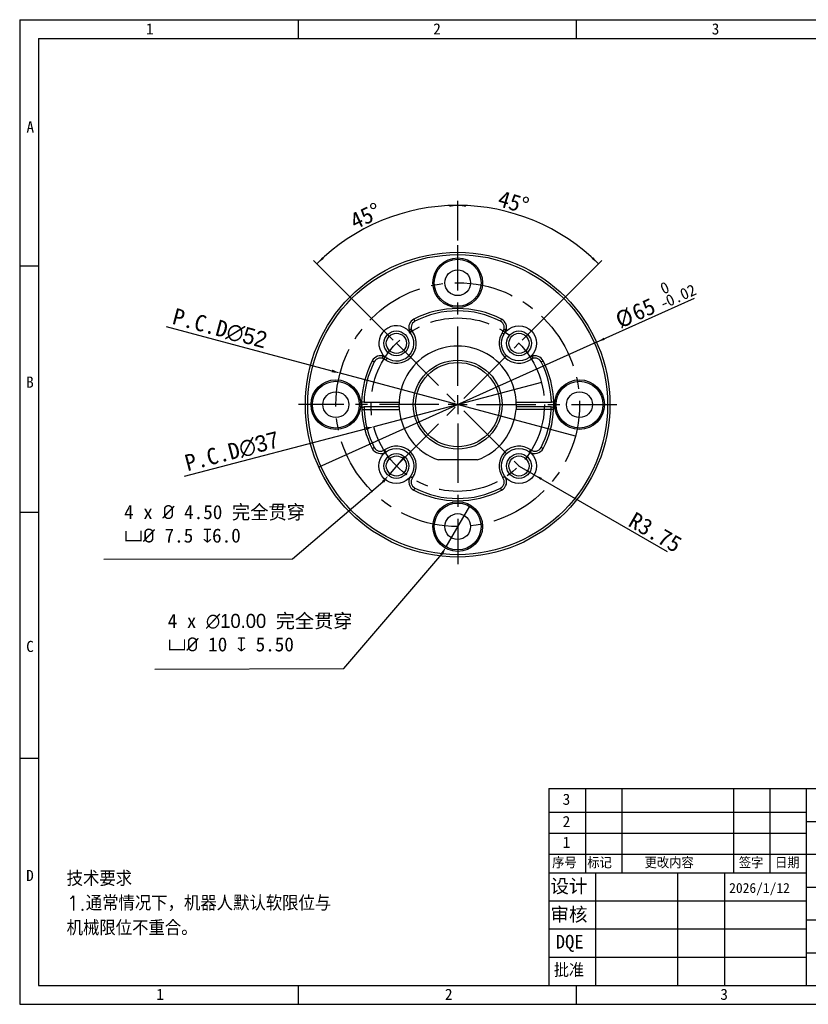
# Model space of a CAD drawing. Header units: millimetres. Extents: x 0 to 297, y 0 to 210.
# Tile 1 of 3: x 0 to 168, y 0 to 210. Entities that reach past the tile are written whole.
import ezdxf

# ---------------------------------------------------------------- set-up
doc = ezdxf.new("R2010")
doc.units = ezdxf.units.MM
doc.header["$PDSIZE"] = -1
doc.linetypes.add('CENTERX2', pattern=[20.32, 12.7, -2.54, 2.54, -2.54])
for name, color, linetype in [('中心线', 1, 'CENTERX2'), ('尺寸线', 3, 'Continuous'), ('文字', 6, 'Continuous'), ('粗实线', 7, 'Continuous'), ('细实线', 4, 'Continuous')]:
    doc.layers.add(name, color=color, linetype=linetype)
doc.styles.add('SLDTEXTSTYLE0', font='txt')
doc.styles.add('SLDTEXTSTYLE1', font='txt', dxfattribs={"bigfont": 'bigfont'})
doc.styles.add('SLDTEXTSTYLE2', font='txt', dxfattribs={"bigfont": 'bigfont'})
doc.styles.add('SLDTEXTSTYLE3', font='simfang.ttf', dxfattribs={"bigfont": 'bigfont'})
doc.styles.add('SLDTEXTSTYLE4', font='simfang.ttf')
doc.dimstyles.new('SLDDIMSTYLE0', dxfattribs={"dimtxt": 3.5, "dimasz": 1.8, "dimexe": 0, "dimexo": 0.0625, "dimgap": 0.875, "dimtad": 1, "dimrnd": 1e-09, "dimzin": 12, "dimdsep": 46, "dimtxsty": 'SLDTEXTSTYLE0', "dimblk1": 'NONE', "dimsah": 1, "dimcen": 0, "dimadec": 0, "dimazin": 3, "dimtfac": 1, "dimtmove": 0, "dimatfit": 3, "dimldrblk": 'NONE', "dimfxl": 1, "dimfrac": 2, "dimtolj": 1, "dimtzin": 12, "dimarcsym": 0})
doc.dimstyles.new('SLDDIMSTYLE1', dxfattribs={"dimtxt": 3.5, "dimasz": 1.8, "dimexe": 0, "dimexo": 0.0625, "dimgap": 0.875, "dimtad": 1, "dimdec": 4, "dimzin": 12, "dimdsep": 46, "dimtxsty": 'SLDTEXTSTYLE0', "dimsah": 1, "dimcen": 0.09, "dimazin": 3, "dimtfac": 1, "dimtofl": 0, "dimtmove": 0, "dimatfit": 3, "dimfxl": 1, "dimfrac": 2, "dimtolj": 1, "dimtzin": 12, "dimarcsym": 0})
doc.dimstyles.new('SLDDIMSTYLE4', dxfattribs={"dimtxt": 3.5, "dimasz": 1.8, "dimexe": 0, "dimexo": 0.0625, "dimgap": 0.875, "dimtad": 1, "dimrnd": 1e-09, "dimzin": 12, "dimdsep": 46, "dimtxsty": 'SLDTEXTSTYLE0', "dimsah": 1, "dimcen": 0, "dimadec": 0, "dimazin": 3, "dimtfac": 1, "dimtofl": 0, "dimtmove": 0, "dimatfit": 3, "dimfxl": 1, "dimfrac": 2, "dimtolj": 1, "dimtzin": 12, "dimarcsym": 0})
doc.dimstyles.new('SLDDIMSTYLE5', dxfattribs={"dimtxt": 3.5, "dimasz": 1.8, "dimexe": 0, "dimexo": 0.0625, "dimgap": 0.875, "dimtad": 1, "dimrnd": 1e-09, "dimzin": 12, "dimdsep": 46, "dimtxsty": 'SLDTEXTSTYLE0', "dimblk1": 'NONE', "dimsah": 1, "dimcen": 0, "dimadec": 0, "dimazin": 3, "dimtol": 1, "dimtm": 0.02, "dimtfac": 1, "dimtmove": 0, "dimatfit": 3, "dimldrblk": 'NONE', "dimfxl": 1, "dimfrac": 2, "dimtolj": 1, "dimarcsym": 0})

# ---------------------------------------------------------------- blocks, each defined once
blk = doc.blocks.new('_D')
at = {"layer": 'Defpoints', "color": 0, "transparency": 16777216}
for p in [(68.37, 134.62), (118.59, 121.17)]:
    blk.add_point(p, dxfattribs=at)
at = {"layer": '尺寸线', "color": 0, "lineweight": -2, "transparency": 16777216}
for p, q in [((31.29, 144.56), (66.63, 135.09)), ((118.59, 121.17), (68.37, 134.62))]:
    blk.add_line(p, q, dxfattribs=at)
at = {"layer": '尺寸线', "color": 0, "transparency": 16777216}
blk.add_solid([(66.7, 135.38), (66.55, 134.8), (68.37, 134.62)], dxfattribs=at)
at = {"layer": '尺寸线', "color": 0, "transparency": 16777216, "insert": (33.27, 148.56), "char_height": 3.5, "attachment_point": 1, "rotation": 345, "style": 'SLDTEXTSTYLE0'}
blk.add_mtext('\\A1;P.C.D{\\fGulim|b0|i0|c129|p0;∅52}', dxfattribs=at)
blk = doc.blocks.new('_None')
blk = doc.blocks.new('_D_1')
at = {"layer": 'Defpoints', "color": 0, "transparency": 16777216}
for p in [(111.37, 132.59), (75.58, 123.2)]:
    blk.add_point(p, dxfattribs=at)
at = {"layer": '尺寸线', "color": 0, "lineweight": -2, "transparency": 16777216}
for p, q in [((111.37, 132.59), (75.58, 123.2)), ((35.19, 112.61), (73.84, 122.75))]:
    blk.add_line(p, q, dxfattribs=at)
at = {"layer": '尺寸线', "color": 0, "transparency": 16777216}
blk.add_solid([(73.77, 123.04), (73.92, 122.46), (75.58, 123.2)], dxfattribs=at)
at = {"layer": '尺寸线', "color": 0, "transparency": 16777216, "insert": (34.92, 117.07), "char_height": 3.5, "attachment_point": 1, "rotation": 14.6886, "style": 'SLDTEXTSTYLE0'}
blk.add_mtext('\\A1;P.C.D{\\fGulim|b0|i0|c129|p0;∅37}', dxfattribs=at)
blk = doc.blocks.new('_D_2')
at = {"layer": '尺寸线', "transparency": 16777216}
for p, q in [((93.48, 162.89), (93.48, 171.37)), ((79.7, 141.68), (62.74, 158.64))]:
    blk.add_line(p, q, dxfattribs=at)
blk.add_arc((93.48, 127.9), 42.49, 90, 135, dxfattribs=at)
for points in [[(93.48, 170.38), (91.67, 170.59), (91.68, 170.09)], [(63.44, 157.94), (64.91, 159), (64.56, 159.36)]]:
    blk.add_solid(points, dxfattribs=at)
at = {"layer": '尺寸线', "transparency": 16777216, "insert": (70.1, 168.36), "char_height": 3.5, "attachment_point": 1, "rotation": 25.0193, "style": 'SLDTEXTSTYLE0'}
blk.add_mtext('45°', dxfattribs=at)
blk = doc.blocks.new('_D_3')
at = {"layer": '尺寸线', "transparency": 16777216}
for p, q in [((93.48, 162.89), (93.48, 171.37)), ((107.26, 141.68), (124.22, 158.64))]:
    blk.add_line(p, q, dxfattribs=at)
blk.add_arc((93.48, 127.9), 42.49, 45, 90, dxfattribs=at)
for points in [[(93.48, 170.38), (95.27, 170.09), (95.28, 170.59)], [(123.52, 157.94), (122.4, 159.36), (122.05, 159)]]:
    blk.add_solid(points, dxfattribs=at)
at = {"layer": '尺寸线', "transparency": 16777216, "insert": (102.78, 173.7), "char_height": 3.5, "attachment_point": 1, "rotation": 343.5154, "style": 'SLDTEXTSTYLE0'}
blk.add_mtext('45°', dxfattribs=at)
blk = doc.blocks.new('_D_6')
at = {"layer": '尺寸线', "transparency": 16777216}
for q in [(106.56, 114.81), (138.16, 96.57)]:
    blk.add_line((109.81, 112.94), q, dxfattribs=at)
blk.add_solid([(109.81, 112.94), (111.24, 111.82), (111.49, 112.26)], dxfattribs=at)
at = {"layer": '尺寸线', "transparency": 16777216, "insert": (131.38, 105.18), "char_height": 3.5, "attachment_point": 1, "rotation": 330, "style": 'SLDTEXTSTYLE0'}
blk.add_mtext('R3.75', dxfattribs=at)
blk = doc.blocks.new('_D_7')
at = {"layer": '尺寸线', "transparency": 16777216}
for q in [(144.01, 150.58), (63.83, 114.58)]:
    blk.add_line((123.13, 141.21), q, dxfattribs=at)
blk.add_solid([(123.13, 141.21), (124.87, 141.72), (124.67, 142.17)], dxfattribs=at)
at = {"layer": '尺寸线', "transparency": 16777216, "attachment_point": 1, "rotation": 24.1788, "style": 'SLDTEXTSTYLE0'}
for s, insert, char_height in [('0', (136.4, 153.6), 2.45), ('0.02', (137.57, 151), 2.45), ('65', (130.26, 148.87), 3.5), ('-', (136.27, 150.41), 2.45), ('%%c', (126.73, 147.28), 3.5)]:
    blk.add_mtext(s, dxfattribs=dict(at, insert=insert, char_height=char_height))
blk = doc.blocks.new('SW_CENTERMARKSYMBOL_0')
at = {"layer": '中心线', "color": 0}
for p, q in [((0, 4), (0, 34)), ((-4, 0), (-34, 0)), ((0, 0), (-2, 0)), ((0, 0), (0, 2)), ((0, 0), (0, -2)), ((0, 0), (2, 0)), ((4, 0), (34, 0)), ((0, -4), (0, -34))]:
    blk.add_line(p, q, dxfattribs=at)

msp = doc.modelspace()

# ---------------------------------------------------------------- linework, layer by layer
at = {"layer": '中心线'}
for p, q in [((80.39766, 140.97711), (106.56061, 114.81416)), ((80.39766, 114.81416), (106.56061, 140.97711))]:
    msp.add_line(p, q, dxfattribs=at)
for radius in [26, 18.5]:
    msp.add_circle((93.47913, 127.89563), radius, dxfattribs=at)
at = {"layer": '尺寸线'}
for p, q in [((82.10309, 116.84245), (78.69222, 112.78586)), ((58.2409, 94.98725), (77.5338, 111.40815)), ((95.97913, 106.22576), (90.97913, 97.56551)), ((17.96653, 94.92084), (58.2409, 94.98725)), ((69.14853, 71.59202), (90.07913, 96.00666)), ((28.87416, 71.4592), (69.14853, 71.59202))]:
    msp.add_line(p, q, dxfattribs=at)
for points in [[(77.30419, 111.60122), (77.76342, 111.21509), (78.69222, 112.78586)], [(89.81932, 96.15666), (90.33894, 95.85666), (90.97913, 97.56551)]]:
    msp.add_solid(points, dxfattribs=at)
at = {"layer": '粗实线'}
for p, q in [((84.13429, 146.14184), (84.36221, 145.69681)), ((102.82397, 146.14184), (102.59605, 145.69681)), ((75.23293, 137.24048), (75.67796, 137.01255)), ((111.2803, 137.01255), (111.72533, 137.24048)), ((73.48538, 128.39563), (80.98913, 128.39563)), ((105.96913, 128.39563), (113.47288, 128.39563)), ((72.99867, 126.87064), (73.49804, 126.89563)), ((73.49804, 127.39563), (73.49804, 126.89563)), ((80.98913, 127.39563), (73.49804, 127.39563)), ((73.49804, 126.89563), (81.01919, 126.89563)), ((80.98971, 127.38156), (80.97913, 127.89563)), ((113.46022, 126.89563), (105.93907, 126.89563)), ((105.97913, 127.89563), (105.96855, 127.38142)), ((113.46022, 127.39563), (105.96913, 127.39563)), ((113.46022, 126.89563), (113.46022, 127.39563)), ((113.95959, 126.87064), (113.46022, 126.89563)), ((75.22799, 118.54706), (75.67301, 118.77501)), ((78.18705, 117.8433), (77.8923, 118.24719)), ((108.77121, 117.8433), (109.06596, 118.24719)), ((111.73027, 118.54706), (111.28526, 118.77501)), ((97.60345, 116.09563), (89.35481, 116.09563)), ((83.4268, 112.60355), (83.83069, 112.3088)), ((103.53146, 112.60355), (103.12758, 112.3088)), ((84.13056, 109.64449), (84.35851, 110.08951)), ((102.8277, 109.64449), (102.59976, 110.08951))]:
    msp.add_line(p, q, dxfattribs=at)
at = {"layer": '粗实线', "flags": 128}
for points in [[(72.98523, 128.39563), (72.99379, 127.12047), (73.00097, 126.94965)], [(113.95729, 126.94965), (113.96447, 127.12047), (113.97303, 128.39563)]]:
    msp.add_lwpolyline(points, dxfattribs=at)
at = {"layer": '粗实线'}
for centre, radius in [((93.47913, 127.89563), 32.5), ((93.47913, 127.89563), 32), ((93.47913, 153.89563), 5.3), ((93.47913, 153.89563), 5), ((93.47913, 153.89563), 2.75), ((80.39766, 140.97711), 2.65), ((80.39766, 140.97711), 2.15), ((106.56061, 140.97711), 3.75), ((106.56061, 140.97711), 2.65), ((106.56061, 140.97711), 2.15), ((93.47913, 127.89563), 9.5), ((93.47913, 127.89563), 9), ((67.47913, 127.89563), 5.3), ((67.47913, 127.89563), 5), ((119.47913, 127.89563), 5.3), ((119.47913, 127.89563), 5), ((67.47913, 127.89563), 2.75), ((119.47913, 127.89563), 2.75), ((80.39766, 114.81416), 3.75), ((106.56061, 114.81416), 3.75), ((80.39766, 114.81416), 2.65), ((80.39766, 114.81416), 2.15), ((106.56061, 114.81416), 2.65), ((106.56061, 114.81416), 2.15), ((93.47913, 101.89563), 5.3), ((93.47913, 101.89563), 5), ((93.47913, 101.89563), 2.75)]:
    msp.add_circle(centre, radius, dxfattribs=at)
for centre, radius, start, end in [((93.47913, 127.89563), 20.5, 62.8806184, 117.1193816), ((93.47913, 127.89563), 20, 62.8806184, 117.1193816), ((85.04598, 144.36172), 2, 117.1193816, 200.0594606), ((85.04598, 144.36172), 1.5, 117.1193816, 216.0596908), ((101.91228, 144.36172), 1.5, 323.9403092, 62.8806184), ((101.91228, 144.36172), 2, 336.4615208, 62.8806184), ((80.39766, 140.97711), 3.75, 233.9403092, 231.9159945), ((80.39766, 140.97711), 4.25, 233.9403092, 36.0597115), ((106.56061, 140.97711), 4.25, 143.9403092, 306.0596729), ((93.47913, 127.89563), 12.5, 0, 180.0000198), ((93.47913, 127.89563), 20.5, 152.8806184, 178.6024034), ((93.47913, 127.89563), 20, 152.8806184, 178.5674563), ((77.01305, 136.32878), 2, 66.4615208, 152.8806184), ((77.01305, 136.32878), 1.5, 53.9403092, 152.8806184), ((109.94522, 136.32878), 1.5, 27.1193816, 126.0596908), ((109.94522, 136.32878), 2, 27.1193816, 110.0594606), ((93.47913, 127.89563), 20, 1.4325437, 27.1193816), ((93.47913, 127.89563), 20.5, 1.3975966, 27.1193816), ((73.49804, 126.89563), 0.5, 90, 182.8651099), ((93.47913, 127.89563), 20.5061, 182.8651099, 207.1223614), ((93.47913, 127.89563), 20.0061, 182.8651099, 207.1223614), ((93.47913, 127.89563), 12.5, 184.5885657, 250.7345354), ((93.47913, 127.89563), 12.5, 289.2654646, 355.4114343), ((93.47913, 127.89563), 20.0061, 332.8776386, 357.1348901), ((93.47913, 127.89563), 20.5061, 332.8776386, 357.1348901), ((113.46022, 126.89563), 0.5, 357.1348901, 90), ((77.00806, 119.45885), 2, 207.1223614, 306.1211929), ((77.00806, 119.45885), 1.5, 207.1223614, 306.1211929), ((80.39766, 114.81416), 4.25, 323.8788071, 126.1211929), ((106.56061, 114.81416), 4.25, 53.8788071, 216.1211929), ((109.9502, 119.45885), 2, 233.8788071, 332.8776386), ((109.9502, 119.45885), 1.5, 233.8788071, 332.8776386), ((85.04234, 111.42456), 2, 143.8788071, 242.8776386), ((85.04234, 111.42456), 1.5, 143.8788071, 242.8776386), ((101.91592, 111.42456), 1.5, 297.1223614, 36.1211929), ((101.91592, 111.42456), 2, 297.1223614, 36.1211929), ((93.47913, 127.89563), 20.5061, 242.8776386, 297.1223614), ((93.47913, 127.89563), 20.0061, 242.8776386, 297.1223614)]:
    msp.add_arc(centre, radius, start, end, dxfattribs=at)
for points, knots in [([(83.83337, 143.47878), (83.79049, 143.53767), (83.74631, 143.59544), (83.65398, 143.70743), (83.60597, 143.76178), (83.50023, 143.86157), (83.44171, 143.9085), (83.34538, 143.9464), (83.31259, 143.95232), (83.25519, 143.94461), (83.23078, 143.93075), (83.17935, 143.87158), (83.17067, 143.81162), (83.17906, 143.68903), (83.19619, 143.62404), (83.26779, 143.43159), (83.34233, 143.30372), (83.42917, 143.18446)], [0, 0, 0, 0, 0.125, 0.125, 0.25, 0.25, 0.375, 0.375, 0.4375, 0.4375, 0.5, 0.5, 0.625, 0.625, 0.75, 0.75, 1, 1, 1, 1]), ([(103.52909, 143.18446), (103.5725, 143.24408), (103.61198, 143.30502), (103.68248, 143.42988), (103.71388, 143.49469), (103.76185, 143.62326), (103.77904, 143.68834), (103.78765, 143.81079), (103.77904, 143.87099), (103.72806, 143.9303), (103.704, 143.94429), (103.64637, 143.95241), (103.61364, 143.94656), (103.51806, 143.90936), (103.45846, 143.86193), (103.35257, 143.76209), (103.3045, 143.70769), (103.21205, 143.59558), (103.16782, 143.53774), (103.12489, 143.47878)], [0, 0, 0, 0, 0.125, 0.125, 0.25, 0.25, 0.375, 0.375, 0.5, 0.5, 0.5625, 0.5625, 0.625, 0.625, 0.75, 0.75, 0.875, 0.875, 1, 1, 1, 1]), ([(78.1903, 137.94559), (78.13068, 137.989), (78.06974, 138.02849), (77.94489, 138.09899), (77.88007, 138.13038), (77.7515, 138.17835), (77.68642, 138.19555), (77.56397, 138.20415), (77.50378, 138.19554), (77.44447, 138.14456), (77.43047, 138.1205), (77.42235, 138.06287), (77.4282, 138.03014), (77.4654, 137.93456), (77.51283, 137.87497), (77.61267, 137.76907), (77.66708, 137.72101), (77.77918, 137.62856), (77.83702, 137.58433), (77.89599, 137.54139)], [0, 0, 0, 0, 0.125, 0.125, 0.25, 0.25, 0.375, 0.375, 0.5, 0.5, 0.5625, 0.5625, 0.625, 0.625, 0.75, 0.75, 0.875, 0.875, 1, 1, 1, 1]), ([(109.06227, 137.54139), (109.12117, 137.58428), (109.17894, 137.62845), (109.29093, 137.72078), (109.34528, 137.76879), (109.44507, 137.87453), (109.492, 137.93306), (109.5299, 138.02938), (109.53582, 138.06217), (109.52811, 138.11958), (109.51425, 138.14398), (109.45507, 138.19542), (109.39512, 138.2041), (109.27252, 138.1957), (109.20754, 138.17857), (109.01509, 138.10698), (108.88722, 138.03243), (108.76796, 137.94559)], [0, 0, 0, 0, 0.125, 0.125, 0.25, 0.25, 0.375, 0.375, 0.4375, 0.4375, 0.5, 0.5, 0.625, 0.625, 0.75, 0.75, 1, 1, 1, 1]), ([(73.48538, 128.39563), (73.35331, 128.39563), (73.22415, 128.39563), (73.0396, 128.39563), (72.98523, 128.39563), (72.98523, 128.39563)], [0, 0, 0, 0, 0.5, 0.5, 1, 1, 1, 1]), ([(113.97303, 128.39563), (113.97303, 128.39563), (113.91885, 128.39563), (113.73443, 128.39563), (113.60495, 128.39563), (113.47288, 128.39563)], [0, 0, 0, 0, 0.5, 0.5, 1, 1, 1, 1]), ([(80.98913, 127.39563), (80.98935, 127.39011), (80.98978, 127.37908), (80.9935, 127.29301), (81.00016, 127.16639), (81.0091, 127.02579), (81.01631, 126.93278), (81.01919, 126.89563)], [0, 0, 0, 0, 0.2143068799, 0.428613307, 0.6429361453, 0.8573948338, 1, 1, 1, 1]), ([(105.96913, 127.39563), (105.96891, 127.39011), (105.96848, 127.37908), (105.96476, 127.29301), (105.9581, 127.16639), (105.94916, 127.02579), (105.94195, 126.93278), (105.93907, 126.89563)], [0, 0, 0, 0, 0.2143068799, 0.428613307, 0.6429361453, 0.8573948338, 1, 1, 1, 1])]:
    msp.add_open_spline(points, degree=3, knots=knots, dxfattribs=at)
for points in [[(102.94266, 143.20712), (103.0863, 143.11834), (103.22684, 143.02868), (103.36434, 142.93833)], [(78.16764, 137.35916), (78.25642, 137.5028), (78.34608, 137.64335), (78.43644, 137.78084)]]:
    msp.add_open_spline(points, degree=3, dxfattribs=at)
at = {"layer": '细实线'}
for p, q in [((0, 210), (297, 210)), ((0, 210), (0, 0)), ((59.4, 210), (59.4, 206)), ((118.8, 210), (118.8, 206)), ((4, 206), (292.92519, 206)), ((4, 206), (4, 4)), ((0, 157.5), (4, 157.5)), ((0, 105), (4, 105)), ((0, 52.5), (4, 52.5)), ((112.92519, 46), (112.92519, 4)), ((112.92519, 46), (292.92519, 46)), ((120.72519, 46), (120.72519, 28)), ((128.52519, 46), (128.52519, 28)), ((152.32519, 46), (152.32519, 28)), ((160.12519, 46), (160.12519, 28)), ((167.92519, 4), (167.92519, 46)), ((112.92519, 41), (167.92519, 41)), ((167.92519, 39), (229.92519, 39)), ((112.92519, 36.5), (167.92519, 36.5)), ((112.92519, 32), (292.92519, 32)), ((167.92519, 28), (112.92519, 28)), ((122.92519, 28), (122.92519, 4)), ((140.42519, 28), (140.42519, 4)), ((150.42519, 28), (150.42519, 4)), ((167.86085, 25), (292.92519, 25)), ((167.92519, 22), (112.92519, 22)), ((167.92519, 18), (292.92519, 18)), ((167.92519, 16), (112.92519, 16)), ((167.92519, 11), (292.92519, 11)), ((167.92519, 10), (112.92519, 10)), ((4, 4), (292.92519, 4)), ((59.4, 4), (59.4, 0)), ((118.8, 4), (118.8, 0)), ((0, 0), (297, 0))]:
    msp.add_line(p, q, dxfattribs=at)

# ---------------------------------------------------------------- block references
at = {"layer": '中心线'}
msp.add_blockref('SW_CENTERMARKSYMBOL_0', (93.47913, 127.89563), dxfattribs=at)

# ---------------------------------------------------------------- texts
at = {"color": 7, "linetype": 'Continuous'}
for s, insert, char_height, attachment_point, style in [('1', (26.95831, 209.22801), 2.38125, 1, 'SLDTEXTSTYLE4'), ('2', (88.26342, 209.22801), 2.38125, 1, 'SLDTEXTSTYLE4'), ('3', (147.69832, 209.22801), 2.38125, 1, 'SLDTEXTSTYLE4'), ('A', (1.4527, 188.31198), 2.38125, 1, 'SLDTEXTSTYLE4'), ('B', (1.38731, 133.89622), 2.38125, 1, 'SLDTEXTSTYLE4'), ('C', (1.38731, 77.52319), 2.38125, 1, 'SLDTEXTSTYLE4'), ('3', (115.88306, 44.921), 2.38125, 1, 'SLDTEXTSTYLE4'), ('2', (115.88306, 40.16706), 2.38125, 1, 'SLDTEXTSTYLE4'), ('1', (115.88306, 35.74693), 2.38125, 1, 'SLDTEXTSTYLE4'), ('序号', (116.25513, 31.37194), 2.38125, 2, 'SLDTEXTSTYLE2'), ('标记', (123.76324, 31.37194), 2.38125, 2, 'SLDTEXTSTYLE1'), ('更改内容', (138.61136, 31.37194), 2.38125, 2, 'SLDTEXTSTYLE1'), ('签字', (156.1103, 31.37194), 2.38125, 2, 'SLDTEXTSTYLE1'), ('日期', (163.8289, 31.37194), 2.38125, 2, 'SLDTEXTSTYLE1'), ('D', (1.38731, 28.67398), 2.38125, 1, 'SLDTEXTSTYLE4'), ('设计', (117.23019, 26.66849), 2.910417, 2, 'SLDTEXTSTYLE3'), ('2026/1/12', (157.90294, 25.87645), 2.116667, 2, 'SLDTEXTSTYLE0'), ('审核', (117.23019, 20.62174), 2.910417, 2, 'SLDTEXTSTYLE3'), ('DQE', (117.38178, 14.81103), 2.910417, 2, 'SLDTEXTSTYLE4'), ('批准', (117.23019, 8.72338), 2.910417, 2, 'SLDTEXTSTYLE1'), ('1', (29.16989, 3.32553), 2.38125, 1, 'SLDTEXTSTYLE4'), ('2', (90.76188, 3.32553), 2.38125, 1, 'SLDTEXTSTYLE4'), ('3', (149.53221, 3.32553), 2.38125, 1, 'SLDTEXTSTYLE4')]:
    msp.add_mtext(s, dxfattribs=dict(at, insert=insert, char_height=char_height, attachment_point=attachment_point, style=style))
at = {"layer": '尺寸线', "attachment_point": 1, "style": 'SLDTEXTSTYLE0'}
for s, insert, char_height in [('\\A1;4 x {\\fISOCPEUR|b0|i0|c0|p34;%%C} 4.50 完全贯穿\\P{\\fGDT|b0|i0|c134|p2;v\\fISOCPEUR|b0|i0|c0|p34;%%C} 7.5 {\\fGDT|b0|i0|c134|p2;x}6.0', (22.28639, 106.47614), 3), ('\\A1;{\\H0.85714x;4 x \\fGulim|b0|i0|c134|p0;∅10.00\\fNSimSun|b0|i0|c134|p49; 完全贯穿\\P\\fGDT|b0|i0|c134|p2;v\\fISOCPEUR|b0|i0|c0|p34;%%C\\fNSimSun|b0|i0|c134|p49; 10 \\fGDT|b0|i0|c134|p2;x\\fNSimSun|b0|i0|c134|p49; 5.50}', (31.58715, 83.26639), 3.5)]:
    msp.add_mtext(s, dxfattribs=dict(at, insert=insert, char_height=char_height))
at = {"layer": '文字', "linetype": 'Continuous', "char_height": 3.175, "attachment_point": 1, "style": 'SLDTEXTSTYLE1'}
for s, insert in [('技术要求', (10.02325, 28.39106)), ('1.通常情况下，机器人默认软限位与\\P机械限位不重合。', (10.02325, 23.15772))]:
    msp.add_mtext(s, dxfattribs=dict(at, insert=insert))

# ---------------------------------------------------------------- dimensions: what is measured, and where the dimension line sits
at = {"layer": '尺寸线'}
for base, line1, line2, picture, middle in [((109.7381, 167.14826), ((93.47913, 127.89563), (106.56061, 140.97711)), ((93.47913, 161.89563), (93.47913, 93.89563)), '_D_3', (105.53507, 168.636)), ((77.22016, 167.14826), ((93.47913, 161.89563), (93.47913, 93.89563)), ((80.39766, 140.97711), (93.47913, 127.89563)), '_D_2', (75.51046, 166.39563))]:
    dim = msp.add_angular_dim_2l(base=base, line1=line1, line2=line2, dimstyle='SLDDIMSTYLE1', dxfattribs=at)
    dim.commit()
    dim.dimension.update_dxf_attribs({"geometry": picture, "text_midpoint": middle, "dimtype": 162})
dim = msp.add_diameter_dim_2p(p1=(63.8303, 114.58409), p2=(123.12796, 141.20717), dimstyle='SLDDIMSTYLE5', dxfattribs=at)
dim.commit()
dim.dimension.update_dxf_attribs({"geometry": '_D_7', "text_midpoint": (136.28629, 147.11492), "dimtype": 163})
for p1, p2, picture, middle in [((118.5932, 121.16634), (68.36506, 134.62493), '_D', (42.38976, 141.58499)), ((111.37452, 132.5866), (75.58375, 123.20467), '_D_1', (46.29992, 115.52842))]:
    dim = msp.add_diameter_dim_2p(p1=p1, p2=p2, text='P.C.D{\\fGulim|b0|i0|c129|p0;<>}', dimstyle='SLDDIMSTYLE0', dxfattribs=at)
    dim.commit()
    dim.dimension.update_dxf_attribs({"geometry": picture, "text_midpoint": middle, "dimtype": 163})
dim = msp.add_radius_dim(center=(106.56061, 114.81416), mpoint=(109.8082, 112.93916), dimstyle='SLDDIMSTYLE4', dxfattribs=at)
dim.commit()
dim.dimension.update_dxf_attribs({"geometry": '_D_6', "text_midpoint": (133.81008, 99.08168), "dimtype": 164})

doc.saveas('drawing.dxf')
